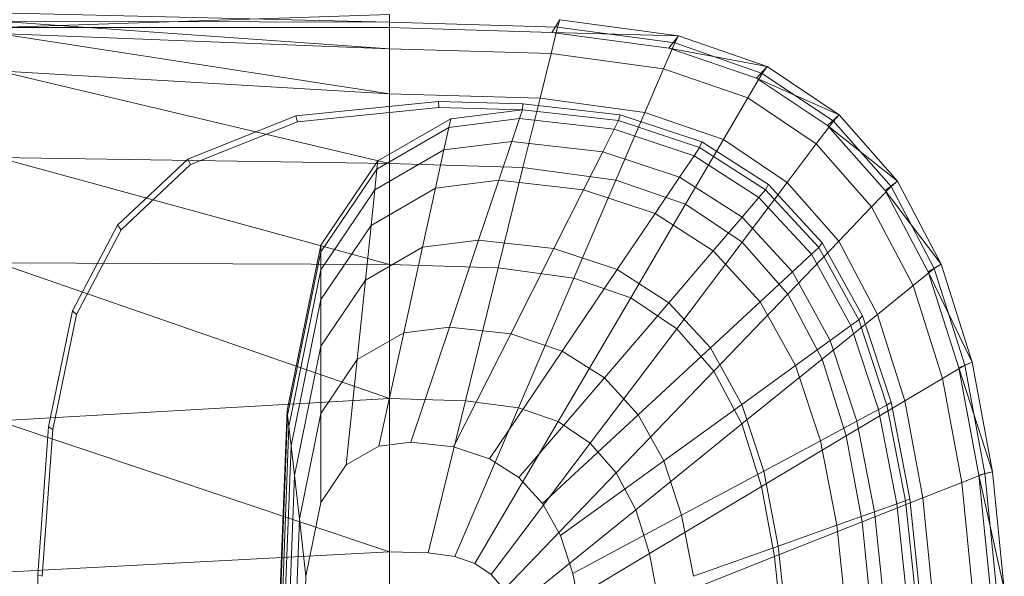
# Model space of a CAD drawing. Header units: metres. Extents: x 397.7 to 427.5, y 12.7 to 28.4.
# Tile 27 of 74: x 404.474 to 404.732, y 26.571 to 26.717. Entities that reach past the tile are written whole.
import ezdxf

# ---------------------------------------------------------------- set-up
doc = ezdxf.new("R2010")
doc.units = ezdxf.units.M
doc.layers.add('02_MOBILIARIO', color=7, linetype='Continuous', lineweight=18)
doc.layers.add('A-DETL-____-MBND', color=7, linetype='Continuous', lineweight=18)

# ---------------------------------------------------------------- blocks, each defined once
blk = doc.blocks.new('Family - Rentamans P2-152946-05_PCI_P2')
at = {"layer": 'A-DETL-____-MBND', "color": 253, "true_color": 0xaaaaaa}
for p, q in [((0.10273, 0.36283), (0, 0.36526)), ((0.10273, 0.3648), (0, 0.36146)), ((0.10273, 0.36283), (0.10273, 0.3648)), ((0.10273, 0.36479), (0.10273, 0.36141)), ((0.10273, 0.36283), (0, 0.36308)), ((0, 0.36308), (0.10273, 0.35585)), ((0.14679, 0.36152), (0.10273, 0.36283)), ((0.10273, 0.36283), (0.10273, 0.35585)), ((0.14525, 0.36016), (0.14736, 0.36347)), ((0.14679, 0.36152), (0.14736, 0.36347)), ((0.17848, 0.35928), (0.14736, 0.36347)), ((0.10273, 0.36141), (0, 0.36146)), ((0.10273, 0.35585), (0, 0.35983)), ((0, 0.35983), (0.10273, 0.34405)), ((0.14525, 0.36016), (0.10273, 0.36141)), ((0.14508, 0.3546), (0.14679, 0.36152)), ((0.17596, 0.35605), (0.14525, 0.36016)), ((0.17848, 0.35928), (0.14525, 0.36016)), ((0.17751, 0.35738), (0.14679, 0.36152)), ((0.17596, 0.35605), (0.17848, 0.35928)), ((0.17751, 0.35738), (0.17848, 0.35928)), ((0.20176, 0.35121), (0.17848, 0.35928)), ((0.17461, 0.35061), (0.17751, 0.35738)), ((0.2005, 0.34941), (0.17751, 0.35738)), ((0.10273, 0.35585), (0.10273, 0.34405)), ((0.14508, 0.3546), (0.10273, 0.35585)), ((0.14508, 0.3546), (0.1422, 0.34287)), ((0.17461, 0.35061), (0.14508, 0.3546)), ((0.19894, 0.34814), (0.17596, 0.35605)), ((0.20176, 0.35121), (0.17596, 0.35605)), ((0.10273, 0.34405), (0, 0.35008)), ((0, 0.35008), (0.10273, 0.32574)), ((0.16971, 0.33917), (0.17461, 0.35061)), ((0.19671, 0.34296), (0.17461, 0.35061)), ((0.19671, 0.34296), (0.2005, 0.34941)), ((0.19894, 0.34814), (0.20176, 0.35121)), ((0.2005, 0.34941), (0.20176, 0.35121)), ((0.21918, 0.33686), (0.2005, 0.34941)), ((0.22069, 0.33849), (0.20176, 0.35121)), ((0.21762, 0.33569), (0.19894, 0.34814)), ((0.22069, 0.33849), (0.19894, 0.34814)), ((0.10273, 0.34405), (0.10273, 0.32574)), ((0.1422, 0.34287), (0.10273, 0.34405)), ((0.07816, 0.33823), (0.11557, 0.34199)), ((0.11557, 0.34199), (0.13769, 0.34144)), ((0.11566, 0.34041), (0.11557, 0.34199)), ((0.13755, 0.33987), (0.13769, 0.34144)), ((0.13769, 0.34144), (0.16318, 0.33856)), ((0.1422, 0.34287), (0.13772, 0.3247)), ((0.16971, 0.33917), (0.1422, 0.34287)), ((0.1903, 0.33203), (0.19671, 0.34296)), ((0.21467, 0.33089), (0.19671, 0.34296)), ((0.07861, 0.33669), (0.11566, 0.34041)), ((0.11566, 0.34041), (0.13755, 0.33987)), ((0.11875, 0.33749), (0.13755, 0.33987)), ((0.13678, 0.33756), (0.13755, 0.33987)), ((0.13755, 0.33987), (0.1628, 0.33702)), ((0.16971, 0.33917), (0.1621, 0.32141)), ((0.1628, 0.33702), (0.16318, 0.33856)), ((0.16318, 0.33856), (0.18466, 0.33146)), ((0.1903, 0.33203), (0.16971, 0.33917)), ((0.21762, 0.33569), (0.22069, 0.33849)), ((0.21918, 0.33686), (0.22069, 0.33849)), ((0.23596, 0.32112), (0.22069, 0.33849)), ((0.04977, 0.3269), (0.07816, 0.33823)), ((0.05051, 0.32548), (0.07861, 0.33669)), ((0.07861, 0.33669), (0.07816, 0.33823)), ((0.09963, 0.32643), (0.11875, 0.33749)), ((0.11825, 0.33522), (0.13678, 0.33756)), ((0.11875, 0.33749), (0.11825, 0.33522)), ((0.13476, 0.33156), (0.13678, 0.33756)), ((0.13678, 0.33756), (0.16165, 0.33475)), ((0.16165, 0.33475), (0.1628, 0.33702)), ((0.1628, 0.33702), (0.18406, 0.32998)), ((0.21467, 0.33089), (0.21918, 0.33686)), ((0.23426, 0.31971), (0.21918, 0.33686)), ((0.09941, 0.32432), (0.11825, 0.33522)), ((0.11825, 0.33522), (0.11696, 0.32931)), ((0.15867, 0.32886), (0.16165, 0.33475)), ((0.16165, 0.33475), (0.1826, 0.32782)), ((0.2327, 0.31866), (0.21762, 0.33569)), ((0.23596, 0.32112), (0.21762, 0.33569)), ((0.11696, 0.32931), (0.13476, 0.33156)), ((0.13135, 0.32141), (0.13476, 0.33156)), ((0.13476, 0.33156), (0.15867, 0.32886)), ((0.18036, 0.31508), (0.1903, 0.33203)), ((0.18406, 0.32998), (0.18466, 0.33146)), ((0.18466, 0.33146), (0.20212, 0.32026)), ((0.20704, 0.32079), (0.1903, 0.33203)), ((0.20704, 0.32079), (0.21467, 0.33089)), ((0.22917, 0.3144), (0.21467, 0.33089)), ((0.09884, 0.31884), (0.11696, 0.32931)), ((0.11696, 0.32931), (0.11476, 0.31932)), ((0.15363, 0.3189), (0.15867, 0.32886)), ((0.15867, 0.32886), (0.17881, 0.3222)), ((0.1826, 0.32782), (0.18406, 0.32998)), ((0.18406, 0.32998), (0.20135, 0.31889)), ((0.10273, 0.32574), (0, 0.32734)), ((0, 0.32734), (0.10273, 0.29924)), ((0.03136, 0.30959), (0.04977, 0.3269)), ((0.03228, 0.30834), (0.05051, 0.32548)), ((0.05051, 0.32548), (0.04977, 0.3269)), ((0.08473, 0.30435), (0.09963, 0.32643)), ((0.09941, 0.32432), (0.09963, 0.32643)), ((0.10273, 0.32574), (0.10273, 0.29924)), ((0.13772, 0.3247), (0.10273, 0.32574)), ((0.17881, 0.3222), (0.1826, 0.32782)), ((0.1826, 0.32782), (0.19963, 0.31689)), ((0.08473, 0.30256), (0.09941, 0.32432)), ((0.09941, 0.32432), (0.09884, 0.31884)), ((0.13772, 0.3247), (0.13123, 0.29839)), ((0.1621, 0.32141), (0.13772, 0.3247)), ((0.11476, 0.31932), (0.13135, 0.32141)), ((0.12606, 0.30567), (0.13135, 0.32141)), ((0.13135, 0.32141), (0.15363, 0.3189)), ((0.1621, 0.32141), (0.1511, 0.29571)), ((0.18036, 0.31508), (0.1621, 0.32141)), ((0.1724, 0.31269), (0.17881, 0.3222)), ((0.17881, 0.3222), (0.19518, 0.3117)), ((0.19519, 0.30512), (0.20704, 0.32079)), ((0.22054, 0.30543), (0.20704, 0.32079)), ((0.2327, 0.31866), (0.23596, 0.32112)), ((0.23426, 0.31971), (0.23596, 0.32112)), ((0.24746, 0.29938), (0.23596, 0.32112)), ((0.08473, 0.29792), (0.09884, 0.31884)), ((0.09788, 0.30955), (0.11476, 0.31932)), ((0.09884, 0.31884), (0.09788, 0.30955)), ((0.11476, 0.31932), (0.11135, 0.30381)), ((0.14581, 0.30344), (0.15363, 0.3189)), ((0.15363, 0.3189), (0.1724, 0.31269)), ((0.19963, 0.31689), (0.20135, 0.31889)), ((0.20135, 0.31889), (0.20212, 0.32026)), ((0.20135, 0.31889), (0.2153, 0.30374)), ((0.20212, 0.32026), (0.21621, 0.30495)), ((0.22917, 0.3144), (0.23426, 0.31971)), ((0.24405, 0.29737), (0.2327, 0.31866)), ((0.24746, 0.29938), (0.2327, 0.31866)), ((0.24562, 0.29825), (0.23426, 0.31971)), ((0.19518, 0.3117), (0.19963, 0.31689)), ((0.19963, 0.31689), (0.21338, 0.30196)), ((0.16244, 0.29794), (0.17239, 0.31269)), ((0.18036, 0.31508), (0.16597, 0.29056)), ((0.1724, 0.31269), (0.18765, 0.3029)), ((0.19519, 0.30512), (0.18036, 0.31508)), ((0.22054, 0.30543), (0.22917, 0.3144)), ((0.24008, 0.29377), (0.22917, 0.3144)), ((0.18765, 0.3029), (0.19518, 0.3117)), ((0.19518, 0.3117), (0.20839, 0.29735)), ((0.01958, 0.28716), (0.03136, 0.30959)), ((0.02062, 0.28613), (0.03228, 0.30834)), ((0.03228, 0.30834), (0.03136, 0.30959)), ((0.08473, 0.29006), (0.09788, 0.30955)), ((0.09788, 0.30955), (0.09638, 0.29516)), ((0.11135, 0.30381), (0.12606, 0.30567)), ((0.1184, 0.28289), (0.12606, 0.30567)), ((0.12606, 0.30567), (0.14581, 0.30344)), ((0.17806, 0.28244), (0.19519, 0.30512)), ((0.20717, 0.2915), (0.19519, 0.30512)), ((0.20717, 0.2915), (0.22054, 0.30542)), ((0.2153, 0.30374), (0.21621, 0.30495)), ((0.21621, 0.30495), (0.22681, 0.2858)), ((0.23071, 0.2862), (0.22054, 0.30543)), ((0.07584, 0.26096), (0.08473, 0.30435)), ((0.07598, 0.25981), (0.08473, 0.30256)), ((0.08473, 0.30256), (0.08473, 0.30435)), ((0.08473, 0.29792), (0.08473, 0.30256)), ((0.09638, 0.29516), (0.11135, 0.30381)), ((0.11135, 0.30381), (0.10642, 0.28138)), ((0.13449, 0.28107), (0.14581, 0.30344)), ((0.14581, 0.30344), (0.16244, 0.29794)), ((0.17596, 0.28926), (0.18765, 0.3029)), ((0.18765, 0.3029), (0.19996, 0.28953)), ((0.21338, 0.30196), (0.2153, 0.30374)), ((0.2153, 0.30374), (0.2258, 0.28478)), ((0.10273, 0.29924), (0, 0.29972)), ((0, 0.29972), (0.10273, 0.26415)), ((0.20839, 0.29735), (0.21338, 0.30196)), ((0.21338, 0.30196), (0.22372, 0.28328)), ((0.07631, 0.25683), (0.08473, 0.29792)), ((0.08473, 0.29792), (0.08473, 0.29006)), ((0.10273, 0.29924), (0.10273, 0.26415)), ((0.13123, 0.29839), (0.10273, 0.29924)), ((0.13123, 0.29839), (0.12265, 0.26356)), ((0.1511, 0.29571), (0.13123, 0.29839)), ((0.14804, 0.27659), (0.16244, 0.29794)), ((0.16244, 0.29794), (0.17596, 0.28926)), ((0.19996, 0.28953), (0.20839, 0.29735)), ((0.20839, 0.29735), (0.21834, 0.27939)), ((0.24008, 0.29377), (0.24562, 0.29825)), ((0.24405, 0.29737), (0.24746, 0.29938)), ((0.25202, 0.27221), (0.24405, 0.29737)), ((0.25554, 0.27371), (0.24405, 0.29737)), ((0.24562, 0.29825), (0.24746, 0.29938)), ((0.25359, 0.2729), (0.24562, 0.29825)), ((0.25554, 0.27371), (0.24746, 0.29938)), ((0.08473, 0.27788), (0.09638, 0.29516)), ((0.09638, 0.29516), (0.09423, 0.27433)), ((0.1511, 0.29571), (0.13653, 0.26169)), ((0.1511, 0.29571), (0.16597, 0.29056)), ((0.23071, 0.2862), (0.24008, 0.29377)), ((0.24775, 0.26941), (0.24008, 0.29377)), ((0.07689, 0.25177), (0.08473, 0.29006)), ((0.08473, 0.29006), (0.08473, 0.27788)), ((0.16597, 0.29056), (0.14692, 0.25809)), ((0.16597, 0.29056), (0.17805, 0.28244)), ((0.18688, 0.27741), (0.19996, 0.28953)), ((0.18781, 0.27134), (0.20717, 0.2915)), ((0.19996, 0.28953), (0.20923, 0.2728)), ((0.21618, 0.27446), (0.20717, 0.2915)), ((0.01327, 0.25673), (0.01958, 0.28716)), ((0.02062, 0.28613), (0.01958, 0.28716)), ((0.15906, 0.26952), (0.17596, 0.28926)), ((0.17596, 0.28926), (0.18688, 0.27741)), ((0.01437, 0.25599), (0.02062, 0.28613)), ((0.21618, 0.27446), (0.23071, 0.2862)), ((0.22372, 0.28328), (0.2258, 0.28478)), ((0.2258, 0.28478), (0.22681, 0.2858)), ((0.2258, 0.28478), (0.23317, 0.26239)), ((0.22681, 0.2858), (0.23426, 0.26319)), ((0.23785, 0.2635), (0.23071, 0.2862)), ((0.10642, 0.28138), (0.1184, 0.28289)), ((0.10826, 0.25273), (0.1184, 0.28289)), ((0.1184, 0.28289), (0.13449, 0.28107)), ((0.17805, 0.28244), (0.15537, 0.25241)), ((0.17805, 0.28244), (0.18781, 0.27134)), ((0.21834, 0.27939), (0.22372, 0.28328)), ((0.22372, 0.28328), (0.23099, 0.26122)), ((0.09423, 0.27433), (0.10642, 0.28138)), ((0.10642, 0.28138), (0.09989, 0.25167)), ((0.1195, 0.25146), (0.13449, 0.28107)), ((0.13449, 0.28107), (0.14804, 0.27659)), ((0.20923, 0.2728), (0.21834, 0.27939)), ((0.21834, 0.27939), (0.22533, 0.25818)), ((0.07778, 0.24394), (0.08473, 0.27788)), ((0.08473, 0.27788), (0.08473, 0.26025)), ((0.12897, 0.24833), (0.14804, 0.27659)), ((0.14804, 0.27659), (0.15906, 0.26952)), ((0.16795, 0.25986), (0.18688, 0.27741)), ((0.18688, 0.27741), (0.19509, 0.26258)), ((0.08473, 0.26025), (0.09423, 0.27433)), ((0.09423, 0.27433), (0.09137, 0.24674)), ((0.19515, 0.25746), (0.21618, 0.27446)), ((0.22251, 0.25433), (0.21618, 0.27446)), ((0.18781, 0.27134), (0.16218, 0.24466)), ((0.18781, 0.27134), (0.19515, 0.25746)), ((0.19509, 0.26258), (0.20923, 0.2728)), ((0.20923, 0.2728), (0.21574, 0.25304)), ((0.24775, 0.26941), (0.25359, 0.2729)), ((0.25202, 0.27221), (0.25554, 0.27371)), ((0.2573, 0.24402), (0.25202, 0.27221)), ((0.26089, 0.24493), (0.25202, 0.27221)), ((0.25359, 0.2729), (0.25554, 0.27371)), ((0.25887, 0.24449), (0.25359, 0.2729)), ((0.26089, 0.24493), (0.25554, 0.27371)), ((0.13667, 0.24339), (0.15906, 0.26952)), ((0.15906, 0.26952), (0.16795, 0.25986)), ((0.23785, 0.2635), (0.24775, 0.26941)), ((0.25282, 0.2421), (0.24775, 0.26941)), ((0.10273, 0.26415), (0, 0.2583)), ((0.10273, 0.26415), (0.10273, 0.22395)), ((0.12264, 0.26356), (0.10273, 0.26415)), ((0.12264, 0.26356), (0.11281, 0.22365)), ((0.12264, 0.26356), (0.13653, 0.26169)), ((0.22251, 0.25433), (0.23785, 0.2635)), ((0.24258, 0.23805), (0.23785, 0.2635)), ((0.07287, 0.18276), (0.07584, 0.26096)), ((0.07598, 0.25981), (0.07584, 0.26096)), ((0.11983, 0.2227), (0.13653, 0.26169)), ((0.13653, 0.26169), (0.14692, 0.25809)), ((0.17464, 0.24778), (0.19509, 0.26258)), ((0.19509, 0.26258), (0.20086, 0.24506)), ((0.22533, 0.25818), (0.23099, 0.26122)), ((0.23099, 0.26122), (0.23317, 0.26239)), ((0.23099, 0.26122), (0.2358, 0.23649)), ((0.23317, 0.26239), (0.23426, 0.26319)), ((0.23317, 0.26239), (0.23806, 0.23729)), ((0.23426, 0.26319), (0.23919, 0.23784)), ((0, 0.2583), (0.10273, 0.22395)), ((0.07304, 0.18276), (0.07598, 0.25981)), ((0.07631, 0.25683), (0.07598, 0.25981)), ((0.07907, 0.2326), (0.08473, 0.26025)), ((0.08473, 0.26025), (0.08473, 0.23691)), ((0.14288, 0.23664), (0.16795, 0.25986)), ((0.16795, 0.25986), (0.17464, 0.24778)), ((0.01046, 0.21786), (0.01327, 0.25673)), ((0.01159, 0.21751), (0.01437, 0.25599)), ((0.01437, 0.25599), (0.01327, 0.25673)), ((0.074, 0.19601), (0.07631, 0.25683)), ((0.07689, 0.25177), (0.07631, 0.25683)), ((0.14692, 0.25809), (0.12509, 0.22088)), ((0.14692, 0.25809), (0.15537, 0.25241)), ((0.19515, 0.25746), (0.16731, 0.23496)), ((0.19515, 0.25746), (0.20031, 0.24107)), ((0.21574, 0.25304), (0.22533, 0.25818)), ((0.22533, 0.25818), (0.22995, 0.23441)), ((0.20031, 0.24107), (0.22251, 0.25433)), ((0.2267, 0.23178), (0.22251, 0.25433)), ((0.07426, 0.18276), (0.07689, 0.25177)), ((0.07689, 0.25177), (0.07778, 0.24394)), ((0.09137, 0.24674), (0.09989, 0.25167)), ((0.09989, 0.25167), (0.10826, 0.25273)), ((0.10826, 0.25273), (0.1195, 0.25146)), ((0.1195, 0.25146), (0.12897, 0.24833)), ((0.15537, 0.25241), (0.12937, 0.21801)), ((0.15537, 0.25241), (0.16218, 0.24466)), ((0.20086, 0.24506), (0.21574, 0.25304)), ((0.21574, 0.25304), (0.22004, 0.23089)), ((0.12897, 0.24833), (0.13667, 0.24339)), ((0.08473, 0.23691), (0.09137, 0.24674)), ((0.14756, 0.2282), (0.17464, 0.24778)), ((0.17464, 0.24778), (0.17934, 0.23351)), ((0.07545, 0.18276), (0.07778, 0.24394)), ((0.07778, 0.24394), (0.07907, 0.2326)), ((0.16218, 0.24466), (0.13282, 0.21409)), ((0.13667, 0.24339), (0.14288, 0.23664)), ((0.16218, 0.24466), (0.16731, 0.23496)), ((0.17934, 0.23351), (0.20086, 0.24506)), ((0.20086, 0.24506), (0.20468, 0.22542)), ((0.25282, 0.2421), (0.25887, 0.24449)), ((0.2573, 0.24402), (0.26089, 0.24493)), ((0.26035, 0.21386), (0.2573, 0.24402)), ((0.26398, 0.21415), (0.2573, 0.24402)), ((0.25887, 0.24449), (0.26089, 0.24493)), ((0.26192, 0.2141), (0.25887, 0.24449)), ((0.26398, 0.21415), (0.26089, 0.24493)), ((0.20031, 0.24107), (0.17092, 0.2235)), ((0.20031, 0.24107), (0.20372, 0.22269)), ((0.24258, 0.23805), (0.25282, 0.2421)), ((0.25575, 0.21289), (0.25282, 0.2421)), ((0.2267, 0.23178), (0.24258, 0.23805)), ((0.23806, 0.23729), (0.23919, 0.23784)), ((0.23919, 0.23784), (0.24205, 0.21072)), ((0.24532, 0.21083), (0.24258, 0.23805)), ((0.08078, 0.21759), (0.08473, 0.23691)), ((0.14288, 0.23664), (0.14756, 0.2282)), ((0.22995, 0.23441), (0.2358, 0.23649)), ((0.2358, 0.23649), (0.23806, 0.2373)), ((0.2358, 0.23649), (0.23859, 0.21004)), ((0.23806, 0.23729), (0.24088, 0.21045)), ((0.07717, 0.18276), (0.07907, 0.2326)), ((0.08078, 0.21759), (0.07907, 0.2326)), ((0.16731, 0.23496), (0.13541, 0.20918)), ((0.15084, 0.21822), (0.17934, 0.23351)), ((0.16731, 0.23496), (0.17092, 0.2235)), ((0.17934, 0.23351), (0.18245, 0.21752)), ((0.22004, 0.23089), (0.22995, 0.23441)), ((0.22995, 0.23441), (0.23263, 0.20898)), ((0.20373, 0.22269), (0.2267, 0.23177)), ((0.20468, 0.22542), (0.22004, 0.23089)), ((0.22004, 0.23089), (0.22254, 0.20719)), ((0.22913, 0.20764), (0.2267, 0.23178)), ((0.14756, 0.2282), (0.15084, 0.21822)), ((0.18245, 0.21752), (0.20468, 0.22542)), ((0.20468, 0.22542), (0.20689, 0.20442)), ((0.10273, 0.22395), (0, 0.2185)), ((0.10273, 0.22395), (0.10273, 0.18276)), ((0.10273, 0.22395), (0.11281, 0.22365)), ((0.11281, 0.22365), (0.11983, 0.2227)), ((0.11983, 0.2227), (0.12509, 0.22088)), ((0.17092, 0.2235), (0.13724, 0.20338)), ((0.17092, 0.2235), (0.1733, 0.21066)), ((0.20373, 0.22269), (0.1733, 0.21066)), ((0.20373, 0.22269), (0.2057, 0.20303)), ((0.12509, 0.22088), (0.12937, 0.21801)), ((0.00965, 0.18276), (0.01046, 0.21786)), ((0.01159, 0.21751), (0.01046, 0.21786)), ((0.07945, 0.18276), (0.08078, 0.21759)), ((0.12937, 0.21801), (0.13282, 0.21409)), ((0.15084, 0.21822), (0.15302, 0.20705))]:
    blk.add_line(p, q, dxfattribs=at)
blk = doc.blocks.new('LONDR55-XX_ZZ-ARQ-CAA-M3D-Londres55_ifc-1-05_PCI_P2')
at = {"layer": '02_MOBILIARIO', "color": 253, "lineweight": 18, "true_color": 0xaaaaaa}
blk.add_blockref('Family - Rentamans P2-152946-05_PCI_P2', (404.46838, 26.35391), dxfattribs=at)

msp = doc.modelspace()

# ---------------------------------------------------------------- block references
at = {"lineweight": 5}
msp.add_blockref('LONDR55-XX_ZZ-ARQ-CAA-M3D-Londres55_ifc-1-05_PCI_P2', (0, 0), dxfattribs=at)

doc.saveas('drawing.dxf')
